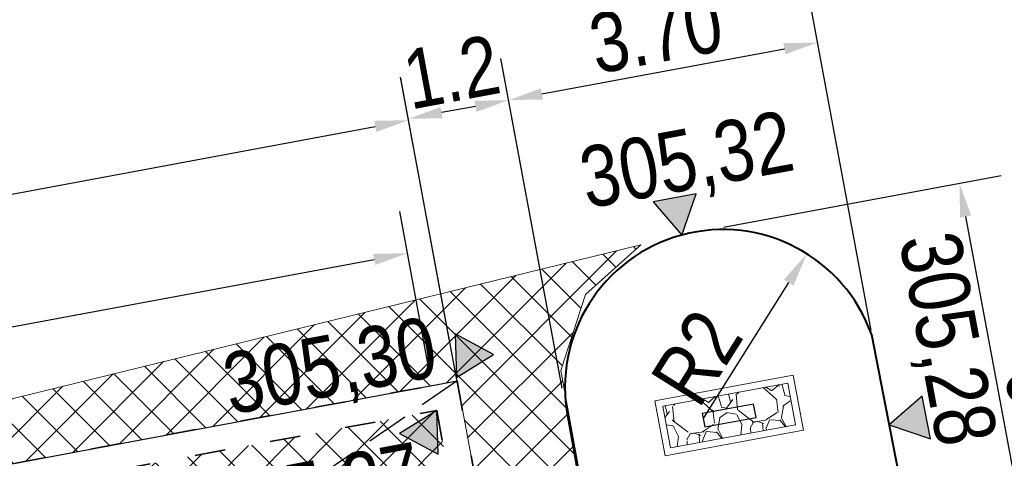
# Model space of a CAD drawing. Extents: x 779 to 3668, y -1329 to 9570.
# Tile 74 of 106: x 2210.73 to 2222.35, y -304.53 to -299.36. Entities that reach past the tile are written whole.
import ezdxf

# ---------------------------------------------------------------- set-up
doc = ezdxf.new("R2010")
doc.units = 0
for name, pattern in [('ACAD_ISO03W100', [30, 12, -18]), ('CIĄGłA', [0]), ('DASH', [0.75, 0.5, -0.25]), ('DASHED', [0.75, 0.5, -0.25])]:
    doc.linetypes.add(name, pattern=pattern)
for name, color, linetype, lineweight in [('_a_obiekty', 250, 'Continuous', 30), ('AGP1_HATCH', 7, 'Continuous', 5), ('AGP1_KRAWEZNIKI', 7, 'Continuous', 40), ('AGP1_KRAWEZNIKI GRUBOŚCI', 7, 'Continuous', 9), ('zz-krawObn', 1, 'ACAD_ISO03W100', 35), ('zz-legenda', 7, 'Continuous', 13), ('zz-wypełenienie-wjazdy', 202, 'Continuous', 5), ('zz-wypełnienie-chodniki', 142, 'Continuous', 5), ('zz-wypełnienie-drogi', 52, 'Continuous', 5)]:
    doc.layers.add(name, color=color, linetype=linetype, lineweight=lineweight)
doc.layers.add('SYTUACJA - znaki_czytnik_kart', color=7, linetype='Continuous')
doc.layers.add('zz-odwodnienie', color=5, linetype='Continuous')
doc.styles.add('ARIAL', font='ARIALN.TTF')
doc.styles.get("Standard").update_dxf_attribs({"font": 'arial.ttf'})
doc.dimstyles.new('z1do1', dxfattribs={"dimtxt": 0.7, "dimasz": 0.4, "dimexe": 0.5, "dimexo": 0.5, "dimgap": 0.1, "dimtad": 1, "dimrnd": 0.05, "dimzin": 0, "dimdsep": 46, "dimtxsty": 'ARIAL', "dimcen": 0.09, "dimazin": 0, "dimtfac": 1, "dimtofl": 0, "dimtmove": 0, "dimatfit": 3, "dimfxl": 1, "dimtolj": 1, "dimtzin": 0, "dimarcsym": 0})
pattern_1 = [(45, (0, 0), (-0.2245064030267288, 0.2245064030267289), []), (135, (0, 0), (-0.2245064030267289, -0.2245064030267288), [])]

# ---------------------------------------------------------------- blocks, each defined once
blk = doc.blocks.new('d_rzędna')
at = {"layer": 'zz-odwodnienie'}
blk.add_hatch(color=0, dxfattribs=at).paths.add_polyline_path([(0, 0), (0.2580616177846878, 0.4469758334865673), (-0.2580616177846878, 0.4469758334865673)])
at = {"layer": 'zz-odwodnienie', "color": 0}
for p, q in [((-0.2580616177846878, 0.4469758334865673), (0, 0)), ((0.2580616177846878, 0.4469758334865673), (-0.2580616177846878, 0.4469758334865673)), ((-0.2580616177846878, 0.4469758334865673), (0, 0)), ((0.2580616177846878, 0.4469758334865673), (-0.2580616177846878, 0.4469758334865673)), ((0, 0), (0.2580616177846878, 0.4469758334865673)), ((0, 0), (0.2580616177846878, 0.4469758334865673))]:
    blk.add_line(p, q, dxfattribs=at)
blk = doc.blocks.new('*D1435')
at = {"layer": 'Defpoints', "color": 0, "transparency": 16777216}
for p in [(2221.237928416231, -285.3230512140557), (2220.427990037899, -290.6721769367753), (2223.088032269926, -291.3849135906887), (2223.088032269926, -291.3849135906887), (2230.603840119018, -329.8482386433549)]:
    blk.add_point(p, dxfattribs=at)
at = {"layer": 'zz-legenda', "color": 0, "lineweight": -2, "transparency": 16777216}
blk.add_arc((2223.088032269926, -291.3849135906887), 2.75387331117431, 115.3019351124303, 272.7268493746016, dxfattribs=at)
at = {"layer": 'zz-legenda', "color": 0, "transparency": 16777216}
for points in [[(2221.887018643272, -288.833043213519), (2221.935098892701, -288.9574058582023), (2222.284146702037, -288.7509837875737)], [(2223.211047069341, -294.0694836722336), (2223.227045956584, -294.2018536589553), (2223.616156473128, -294.0876720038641)]]:
    blk.add_solid(points, dxfattribs=at)
at = {"layer": 'zz-legenda', "color": 0, "transparency": 16777216, "insert": (2220.859914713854, -291.9410402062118), "char_height": 0.7, "attachment_point": 5, "rotation": 284.014392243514, "style": 'ARIAL'}
blk.add_mtext('\\A1;174.08°', dxfattribs=at)
blk = doc.blocks.new('*D1461')
at = {"layer": 'Defpoints', "color": 0, "transparency": 16777216}
for p in [(2215.306366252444, -302.1132119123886), (2215.652078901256, -303.9692677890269), (2194.220675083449, -307.9611235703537)]:
    blk.add_point(p, dxfattribs=at)
at = {"layer": 'zz-legenda', "color": 0, "lineweight": -2, "transparency": 16777216}
for p, q in [((2215.56052257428, -303.4777218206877), (2215.214809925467, -301.6216659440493)), ((2194.268199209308, -306.0318226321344), (2214.913129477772, -302.1864569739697)), ((2194.129118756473, -307.4695776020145), (2193.783406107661, -305.6135217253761))]:
    blk.add_line(p, q, dxfattribs=at)
at = {"layer": 'zz-legenda', "color": 0, "transparency": 16777216}
for points in [[(2214.900921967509, -302.1209175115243), (2214.925336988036, -302.2519964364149), (2215.306366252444, -302.1132119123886)], [(2194.255991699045, -305.966283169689), (2194.280406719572, -306.0973620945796), (2193.874962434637, -306.1050676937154)]]:
    blk.add_solid(points, dxfattribs=at)
at = {"layer": 'zz-legenda', "color": 0, "transparency": 16777216, "insert": (2204.506908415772, -303.6594724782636), "char_height": 0.7, "attachment_point": 5, "rotation": 10.551115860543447, "style": 'ARIAL'}
blk.add_mtext('\\A1;21.80', dxfattribs=at)
blk = doc.blocks.new('*D1462')
at = {"layer": 'Defpoints', "color": 0, "transparency": 16777216}
for p in [(2215.319245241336, -300.544057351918), (2215.892072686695, -303.619406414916), (2193.870734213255, -307.7211934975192)]:
    blk.add_point(p, dxfattribs=at)
at = {"layer": 'zz-legenda', "color": 0, "lineweight": -2, "transparency": 16777216}
for p, q in [((2215.800515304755, -303.1278606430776), (2215.227687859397, -300.0525115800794)), ((2193.691143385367, -304.5725985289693), (2214.926008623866, -300.6173032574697)), ((2193.779176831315, -307.2296477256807), (2193.206349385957, -304.1542986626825))]:
    blk.add_line(p, q, dxfattribs=at)
at = {"layer": 'zz-legenda', "color": 0, "transparency": 16777216}
for points in [[(2214.91380097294, -300.5517638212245), (2214.938216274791, -300.6828426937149), (2215.319245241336, -300.544057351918)], [(2193.678935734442, -304.5070590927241), (2193.703351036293, -304.6381379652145), (2193.297906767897, -304.6458444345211)]]:
    blk.add_solid(points, dxfattribs=at)
at = {"layer": 'zz-legenda', "color": 0, "transparency": 16777216, "insert": (2204.224819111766, -302.1452837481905), "char_height": 0.7, "attachment_point": 5, "rotation": 10.551238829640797, "style": 'ARIAL'}
blk.add_mtext('\\A1;22.40', dxfattribs=at)
blk = doc.blocks.new('*D1463')
at = {"layer": 'Defpoints', "color": 0, "transparency": 16777216}
for p in [(2215.316289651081, -300.5281527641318), (2217.198794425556, -304.046439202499), (2216.012760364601, -304.267352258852)]:
    blk.add_point(p, dxfattribs=at)
at = {"layer": 'zz-legenda', "color": 0, "lineweight": -2, "transparency": 16777216}
for p, q in [((2217.107238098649, -303.5548932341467), (2216.410767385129, -299.8156937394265)), ((2215.921204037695, -303.7758062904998), (2215.224733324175, -300.0366067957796)), ((2216.109086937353, -300.3804847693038), (2215.709526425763, -300.4549077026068))]:
    blk.add_line(p, q, dxfattribs=at)
at = {"layer": 'zz-legenda', "color": 0, "transparency": 16777216}
for points in [[(2216.096879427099, -300.3149453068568), (2216.121294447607, -300.4460242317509), (2216.502323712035, -300.3072397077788)], [(2215.697318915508, -300.3893682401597), (2215.721733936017, -300.5204471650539), (2215.316289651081, -300.5281527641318)]]:
    blk.add_solid(points, dxfattribs=at)
at = {"layer": 'zz-legenda', "color": 0, "transparency": 16777216, "insert": (2215.826643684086, -299.9738966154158), "char_height": 0.7, "attachment_point": 5, "rotation": 10.551115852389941, "style": 'ARIAL'}
blk.add_mtext('\\A1;1.2', dxfattribs=at)
blk = doc.blocks.new('*D1464')
at = {"layer": 'Defpoints', "color": 0, "transparency": 16777216}
for p in [(2225.562946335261, -304.0508945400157), (2221.146471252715, -304.9138822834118), (2225.931630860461, -305.9376954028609)]:
    blk.add_point(p, dxfattribs=at)
at = {"layer": 'zz-legenda', "color": 0, "lineweight": -2, "transparency": 16777216}
for p, q in [((2225.658833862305, -304.5416139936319), (2226.027518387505, -306.4284148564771)), ((2221.242358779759, -305.404601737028), (2221.611043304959, -307.2914025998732)), ((2221.907731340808, -306.7239731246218), (2225.539055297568, -306.0144054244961))]:
    blk.add_line(p, q, dxfattribs=at)
at = {"layer": 'zz-legenda', "color": 0, "transparency": 16777216}
for points in [[(2225.526270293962, -305.9489761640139), (2225.551840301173, -306.0798346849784), (2225.931630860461, -305.9376954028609)], [(2221.894946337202, -306.6585438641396), (2221.920516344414, -306.789402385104), (2221.515155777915, -306.800683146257)]]:
    blk.add_solid(points, dxfattribs=at)
at = {"layer": 'zz-legenda', "color": 0, "transparency": 16777216, "insert": (2224.445401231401, -305.7620560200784), "char_height": 0.7, "attachment_point": 5, "rotation": 11.056392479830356, "style": 'ARIAL'}
blk.add_mtext('\\A1;4.50', dxfattribs=at)
blk = doc.blocks.new('*D1490')
at = {"layer": 'Defpoints', "color": 0, "transparency": 16777216}
for p in [(2220.021468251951, -302.1199806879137), (2219.030065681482, -303.6985035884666)]:
    blk.add_point(p, dxfattribs=at)
at = {"layer": 'zz-legenda', "color": 0, "lineweight": -2, "transparency": 16777216}
blk.add_line((2218.805447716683, -304.0561429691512), (2219.808724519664, -302.4587137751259), dxfattribs=at)
at = {"layer": 'zz-legenda', "color": 0, "transparency": 16777216}
blk.add_solid([(2219.752269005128, -302.4232564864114), (2219.865180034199, -302.4941710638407), (2220.021468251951, -302.1199806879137)], dxfattribs=at)
at = {"layer": 'zz-legenda', "color": 0, "transparency": 16777216, "insert": (2218.721160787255, -303.34156391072), "char_height": 0.7, "attachment_point": 5, "rotation": 57.868831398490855, "style": 'ARIAL'}
blk.add_mtext('\\A1;R2', dxfattribs=at)
blk = doc.blocks.new('*D1491')
at = {"layer": 'Defpoints', "color": 0, "transparency": 16777216}
for p in [(2220.149147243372, -299.6279751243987), (2220.8736667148, -303.5177622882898), (2217.226102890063, -304.1971647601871)]:
    blk.add_point(p, dxfattribs=at)
at = {"layer": 'zz-legenda', "color": 0, "lineweight": -2, "transparency": 16777216}
for p, q in [((2220.782110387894, -303.0262163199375), (2220.057590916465, -299.1364291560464)), ((2216.894820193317, -300.2341325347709), (2219.75591046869, -299.7012201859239)), ((2217.134546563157, -303.7056187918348), (2216.410027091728, -299.8158316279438))]:
    blk.add_line(p, q, dxfattribs=at)
at = {"layer": 'zz-legenda', "color": 0, "transparency": 16777216}
for points in [[(2219.743702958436, -299.6356807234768), (2219.768117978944, -299.7667596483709), (2220.149147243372, -299.6279751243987)], [(2216.882612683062, -300.1685930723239), (2216.907027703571, -300.2996719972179), (2216.501583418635, -300.3073775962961)]]:
    blk.add_solid(points, dxfattribs=at)
at = {"layer": 'zz-legenda', "color": 0, "transparency": 16777216, "insert": (2218.241609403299, -299.5180090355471), "char_height": 0.7, "attachment_point": 5, "rotation": 10.551115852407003, "style": 'ARIAL'}
blk.add_mtext('\\A1;3.70', dxfattribs=at)
blk = doc.blocks.new('*D1498')
at = {"layer": 'Defpoints', "color": 0, "transparency": 16777216}
for p in [(2218.544282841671, -301.8988845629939), (2222.942824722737, -307.2982815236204), (2221.659110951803, -307.5373963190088)]:
    blk.add_point(p, dxfattribs=at)
at = {"layer": 'zz-legenda', "color": 0, "lineweight": -2, "transparency": 16777216}
for p, q in [((2219.035828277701, -301.8073253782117), (2222.314866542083, -301.1965454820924)), ((2221.896568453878, -301.6813410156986), (2222.869577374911, -306.9050451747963)), ((2222.150656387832, -307.4458371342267), (2223.434370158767, -307.2067223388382))]:
    blk.add_line(p, q, dxfattribs=at)
at = {"layer": 'zz-legenda', "color": 0, "transparency": 16777216}
for points in [[(2221.962107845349, -301.6691331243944), (2221.831029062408, -301.6935489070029), (2221.823321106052, -301.2881046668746)], [(2222.935116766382, -306.892837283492), (2222.804037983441, -306.9172530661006), (2222.942824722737, -307.2982815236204)]]:
    blk.add_solid(points, dxfattribs=at)
at = {"layer": 'zz-legenda', "color": 0, "transparency": 16777216, "insert": (2222.832739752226, -304.2094345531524), "char_height": 0.7, "attachment_point": 5, "rotation": 280.55144897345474, "style": 'ARIAL'}
blk.add_mtext('\\A1;6.10', dxfattribs=at)

msp = doc.modelspace()

# ---------------------------------------------------------------- hatches: boundary and pattern name
at = {"layer": 'AGP1_HATCH', "true_color": 0x939598}
h = msp.add_hatch(dxfattribs=at)
h.set_pattern_fill('GRAVEL', color=252, scale=0.03, angle=100.5511158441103)
h.set_pattern_definition([(328.5639033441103, (6692757.272376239, -5365046.252096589), (7.858299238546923, -4.737141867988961), [0.102516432, -10.1491450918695]), (285.5208568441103, (6692757.359845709, -5365046.305563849), (-2.423498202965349, 8.8498608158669), [0.1759214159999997, -17.41621466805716]), (233.0615629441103, (6692757.406920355, -5365046.475069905), (6.844958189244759, 9.026010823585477), [0.1240444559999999, -12.28041683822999]), (7.824804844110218, (6692757.648616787, -5365046.732342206), (-15.12185295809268, -2.041520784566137), [0.1602013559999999, -15.8599312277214]), (33.38477002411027, (6692757.807326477, -5365046.71053168), (-8.291733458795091, -5.419962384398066), [0.1570901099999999, -15.55194232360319]), (97.82480484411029, (6692757.93849598, -5365046.624091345), (2.041520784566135, -15.12185295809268), [0.1602013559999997, -15.85993122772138]), (138.2453563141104, (6692757.916685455, -5365046.465381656), (9.305074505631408, -8.343190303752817), [0.2118580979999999, -20.97393459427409]), (172.8064442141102, (6692757.75863872, -5365046.324296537), (-17.45727612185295, 2.174111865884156), [0.2000158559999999, -19.80157698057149]), (221.9806814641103, (6692757.560197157, -5365046.299250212), (-8.622253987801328, -7.806842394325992), [0.1607438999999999, -15.91366370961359]), (275.7874741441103, (6692757.440704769, -5365046.406768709), (-0.7857342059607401, 8.379808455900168), [0.1835139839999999, -8.992181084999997]), (322.9485536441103, (6692757.459210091, -5365046.5893472), (9.914658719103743, -7.454542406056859), [0.237323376, -23.4950317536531]), (239.3651906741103, (6692757.517971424, -5365045.989321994), (-3.517973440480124, -6.081003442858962), [0.08100136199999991, -8.019169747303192]), (272.0203502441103, (6692757.476695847, -5365046.059018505), (-0.3156818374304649, 10.01757240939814), [0.1541045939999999, -15.25639169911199]), (325.5511158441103, (6692757.482128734, -5365046.213027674), (0.7491160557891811, 0.1395318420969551), [0.107762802, -0.9698679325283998]), (303.7497063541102, (6692757.402002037, -5365046.282209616), (-2.195891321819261, 3.466516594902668), [0.05803239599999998, -5.745186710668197]), (32.35252533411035, (6692757.434242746, -5365046.330461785), (-2.107816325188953, -1.167711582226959), [0.08206968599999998, -4.021425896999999]), (131.5148723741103, (6692757.503573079, -5365046.28654396), (-1.916827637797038, 1.968284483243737), [0.1332958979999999, -4.309889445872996]), (262.1161670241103, (6692757.415222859, -5365046.186734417), (0.4700523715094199, 1.63776395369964), [0.09638614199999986, -2.313269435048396]), (116.9406561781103, (6692757.515171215, -5365046.764949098), (-3.642666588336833, 7.07256503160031), [0.1350263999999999, -13.36764800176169]), (170.8972917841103, (6692757.453994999, -5365046.644575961), (8.79840398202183, -1.461613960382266), [0.1132796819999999, -11.21466470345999]), (33.74970635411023, (6692757.265399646, -5365046.214640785), (-3.466516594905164, -2.195891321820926), [0.1160640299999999, -5.687155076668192]), (84.16157551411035, (6692757.361903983, -5365046.150159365), (-0.8520297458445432, -7.909756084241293), [0.1350263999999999, -13.36764800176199]), (79.99507062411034, (6692757.979623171, -5365046.678439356), (-0.8005729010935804, -4.024643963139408), [0.1302105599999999, -6.380320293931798]), (35.32625644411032, (6692758.002245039, -5365046.550208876), (-7.542617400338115, -5.28043054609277), [0.109101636, -10.801078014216]), (167.3525253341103, (6692758.013120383, -5365046.067617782), (-4.024643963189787, 0.8005729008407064), [0.11606403, -5.687155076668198]), (117.9051404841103, (6692757.899872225, -5365046.042205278), (4.810378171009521, -9.180381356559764), [0.1277348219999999, -12.64571279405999]), (169.9950706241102, (6692758.081490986, -5365046.434684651), (4.024643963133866, -0.8005729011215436), [0.06510527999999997, -6.4454255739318]), (201.8610483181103, (6692758.021492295, -5365046.112564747), (-2.856932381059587, -1.307243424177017), [0.03885437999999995, -3.846598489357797]), (266.5148723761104, (6692757.985431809, -5365046.127032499), (0.3305205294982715, 2.386880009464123), [0.1570901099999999, -2.984716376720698]), (286.5601218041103, (6692757.975882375, -5365046.283832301), (-2.144434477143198, 7.351628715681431), [0.1455800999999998, -14.41240945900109]), (44.24118337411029, (6692757.570993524, -5365046.273986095), (-1.358700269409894, -1.02817974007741), [0.1098971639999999, -2.637532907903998]), (93.70834243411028, (6692757.649724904, -5365046.197312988), (-0.8738092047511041, 13.01403663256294), [0.1918670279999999, -18.99480271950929]), (161.4965117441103, (6692757.637315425, -5365046.005848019), (5.801939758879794, -2.019741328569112), [0.0784524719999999, -7.766817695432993]), (190.5511158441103, (6692757.562918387, -5365045.980950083), (-0.6095842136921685, -0.8886478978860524), [0.04571999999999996, -0.7162799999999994]), (220.8075530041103, (6692757.956199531, -5365046.303000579), (4.685685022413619, 3.973187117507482), [0.105860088, -10.48018223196]), (148.5639033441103, (6692757.876072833, -5365046.372182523), (-7.858299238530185, 4.73714186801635), [0.2050328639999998, -10.04662865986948]), (100.5511158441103, (6692757.701133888, -5365046.265248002), (-0.8886478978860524, 0.6095842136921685), [0.1981199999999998, -0.563879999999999]), (65.85596234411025, (6692757.66485561, -5365046.070477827), (3.848493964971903, 8.467883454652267), [0.1204828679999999, -11.92779501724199]), (354.6057199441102, (6692757.714136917, -5365045.960534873), (3.135996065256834, -0.1909886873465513), [0.1109487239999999, -5.436495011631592]), (308.1970912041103, (6692757.824594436, -5365045.970965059), (10.14226555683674, -12.83788663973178), [0.1806435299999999, -17.88373932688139]), (275.9771945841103, (6692757.936298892, -5365046.112930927), (1.064797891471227, -9.878040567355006), [0.1911088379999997, -18.91975393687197])])
h.paths.add_polyline_path([(2219.887792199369, -304.1362945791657), (2219.796197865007, -303.6447532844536), (2218.321570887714, -303.9194202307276), (2218.413142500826, -304.4109609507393)])
at = {"layer": 'zz-wypełenienie-wjazdy'}
h = msp.add_hatch(dxfattribs=at)
h.set_pattern_fill('ANSI37', color=256, scale=0.1, style=0)
h.set_pattern_definition([(45, (462.3018901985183, -492.4961198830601), (-0.2245064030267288, 0.2245064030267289), []), (135, (462.3018901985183, -492.4961198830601), (-0.2245064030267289, -0.2245064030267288), [])])
h.paths.add_polyline_path([(2215.652078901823, -303.969267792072), (2194.220674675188, -307.9611236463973), (2195.941934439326, -317.2021922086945), (2217.373338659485, -313.2103363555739)])
at = {"layer": 'zz-wypełnienie-chodniki'}
h = msp.add_hatch(dxfattribs=at)
h.set_pattern_fill('ANSI37', color=256, scale=0.1, style=0)
h.set_pattern_definition(pattern_1)
edge = h.paths.add_edge_path()
edge.add_arc((2213.798152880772, -338.8711046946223), 2.632842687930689, 240.83171109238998, 270.2906532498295, ccw=False)
edge.add_arc((2214.307711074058, -338.3123928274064), 3.37347240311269, 200.4116660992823, 237.8982900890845, ccw=False)
edge.add_arc((2368.544108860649, -287.685559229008), 165.7037624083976, 197.7806309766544, 198.2175828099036, ccw=False)
edge.add_arc((2214.562165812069, -337.0583290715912), 4.000000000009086, 112.30075385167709, 197.8898825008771, ccw=False)
edge.add_line((2213.044292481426, -333.357510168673), (2216.905159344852, -332.0495769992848))
edge.add_arc((2211.040775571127, -315.8113433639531), 17.26473946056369, 289.8570159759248, 321.7647974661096)
edge.add_arc((2212.625452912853, -317.0850901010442), 15.23171446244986, 321.8391110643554, 367.1869803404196)
edge.add_line((2227.737494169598, -315.1794840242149), (2223.087990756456, -291.3849213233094))
edge.add_line((2223.087990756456, -291.3849213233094), (2221.237886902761, -285.3230589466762))
edge.add_line((2221.237886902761, -285.3230589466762), (2217.650174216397, -275.2927567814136))
edge.add_line((2217.650174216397, -275.2927567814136), (2210.523554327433, -257.2172198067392))
edge.add_line((2210.523554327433, -257.2172198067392), (2206.575240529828, -247.2029503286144))
edge.add_line((2206.575240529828, -247.2029503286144), (2206.241761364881, -246.3571335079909))
edge.add_arc((2201.589566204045, -248.1923033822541), 5.001076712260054, 21.52794352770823, 100.541275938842)
edge.add_line((2200.674650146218, -243.275627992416), (2200.541612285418, -243.3004086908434))
edge.add_line((2200.541612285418, -243.3004086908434), (2178.546908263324, -247.3973185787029))
edge.add_line((2178.546908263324, -247.3973185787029), (2187.812637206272, -297.1416013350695))
edge.add_line((2187.812637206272, -297.1416013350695), (2191.515679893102, -296.4518429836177))
edge.add_arc((2191.647852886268, -297.6476642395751), 1.203103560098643, -19.96193769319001, 96.30724697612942, ccw=False)
edge.add_arc((2192.308942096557, -297.8870733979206), 0.4999999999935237, 317.2270974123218, 339.9615464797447, ccw=False)
edge.add_arc((2197.626382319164, -302.8064078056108), 6.743964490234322, 137.2270973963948, 184.4631622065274)
edge.add_line((2190.902868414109, -303.3312104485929), (2191.261298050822, -305.6470830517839))
edge.add_line((2191.261298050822, -305.6470830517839), (2192.318950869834, -311.3577512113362))
edge.add_line((2192.318950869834, -311.3577512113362), (2193.162126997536, -315.9018189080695))
edge.add_line((2193.162126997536, -315.9018189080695), (2195.317900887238, -325.8369132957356))
edge.add_arc((2210.400793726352, -321.9094821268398), 15.58583882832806, 194.5951329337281, 204.2785181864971)
edge.add_arc((2203.597853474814, -324.8461195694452), 8.177987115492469, 205.1211640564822, 225.4637220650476)
edge.add_line((2197.862134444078, -330.675442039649), (2200.293390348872, -333.0918171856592))
edge.add_arc((2194.587794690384, -338.2653090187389), 7.70187247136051, 27.114490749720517, 42.19985456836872, ccw=False)
edge.add_line((2201.44321261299, -334.7550263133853), (2202.534785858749, -337.3047515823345))
edge.add_arc((2196.294933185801, -339.1341975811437), 6.502509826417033, -2.9609049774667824, 16.340470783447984, ccw=False)
edge.add_arc((2184.658865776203, -337.3537236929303), 18.25300297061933, 344.7003824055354, 353.34182273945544, ccw=False)
edge.add_line((2202.264967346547, -342.1700817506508), (2201.97496734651, -343.2200817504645))
edge.add_arc((2192.412753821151, -339.7061430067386), 10.18742818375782, 310.1754082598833, 339.82254230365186, ccw=False)
edge.add_line((2198.984967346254, -347.4900817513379), (2198.506741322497, -347.6819364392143))
edge.add_arc((2192.412753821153, -339.7061430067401), 10.03742818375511, 307.3820107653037, 339.7887873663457)
edge.add_arc((2172.677213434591, -334.532127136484), 30.40870538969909, 343.4897296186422, 347.8328201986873)
edge.add_arc((2184.653610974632, -337.3529042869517), 18.10831725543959, 348.5707290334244, 353.3645147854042)
edge.add_arc((2196.211605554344, -339.143093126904), 6.436124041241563, 357.3081371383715, 376.048817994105)
edge.add_line((2202.396891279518, -337.3637861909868), (2201.307357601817, -334.8188249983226))
edge.add_arc((2198.580633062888, -335.5044598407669), 2.811604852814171, 14.11440779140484, 55.20945348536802)
edge.add_line((2200.18487314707, -333.1954480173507), (2197.756660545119, -330.7820975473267))
edge.add_arc((2203.597853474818, -324.846119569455), 8.327987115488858, 205.1135589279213, 225.461118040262, ccw=False)
edge.add_arc((2210.400793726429, -321.9094821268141), 15.73583882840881, 194.5838918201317, 204.2825258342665, ccw=False)
edge.add_line((2195.171963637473, -325.8717236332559), (2193.015057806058, -315.9314125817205))
edge.add_line((2193.015057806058, -315.9314125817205), (2192.139354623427, -311.2391560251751))
edge.add_line((2192.139354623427, -311.2391560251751), (2189.468661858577, -311.7364003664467))
edge.add_line((2189.468661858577, -311.7364003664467), (2188.434282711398, -306.334377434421))
edge.add_line((2188.434282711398, -306.334377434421), (2191.142475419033, -305.8299800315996))
edge.add_line((2191.142475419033, -305.8299800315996), (2190.753769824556, -303.3485737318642))
edge.add_arc((2197.62638231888, -302.8064078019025), 6.893964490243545, 137.4766232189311, 184.5106019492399, ccw=False)
edge.add_arc((2192.177018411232, -297.8088940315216), 0.5000000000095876, 317.4766233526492, 342.9050172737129)
edge.add_arc((2191.651318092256, -297.6472178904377), 1.049999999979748, 342.9050174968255, 381.5320247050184)
edge.add_line((2192.628041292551, -297.2618456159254), (2185.88205571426, -298.5184068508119))
edge.add_line((2185.88205571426, -298.5184068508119), (2183.72506395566, -286.9376839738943))
edge.add_line((2183.72506395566, -286.9376839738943), (2184.855544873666, -286.7271130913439))
edge.add_line((2184.855544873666, -286.7271130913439), (2177.536339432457, -247.4331472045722))
edge.add_line((2177.536339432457, -247.4331472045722), (2178.519430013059, -247.2500290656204))
edge.add_line((2178.519430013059, -247.2500290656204), (2200.529099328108, -243.1501589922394))
edge.add_line((2200.529099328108, -243.1501589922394), (2200.64897745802, -243.1275829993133))
edge.add_arc((2201.589816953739, -248.191455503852), 5.150532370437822, 21.519896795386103, 100.52522516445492, ccw=False)
edge.add_line((2206.381306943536, -246.3021150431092), (2206.710303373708, -247.1365621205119))
edge.add_line((2206.710303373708, -247.1365621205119), (2210.670374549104, -257.180652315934))
edge.add_line((2210.670374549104, -257.180652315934), (2214.425768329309, -266.705627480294))
edge.add_line((2214.425768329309, -266.705627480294), (2215.039774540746, -266.463544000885))
edge.add_line((2215.039774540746, -266.463544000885), (2215.648720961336, -268.0077775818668))
edge.add_line((2215.648720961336, -268.0077775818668), (2215.034630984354, -268.2498940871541))
edge.add_line((2215.034630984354, -268.2498940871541), (2217.789719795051, -275.2377383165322))
edge.add_line((2217.789719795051, -275.2377383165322), (2221.381354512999, -285.2792765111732))
edge.add_line((2221.381354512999, -285.2792765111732), (2223.235207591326, -291.3561603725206))
edge.add_line((2223.235207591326, -291.3561603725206), (2227.886315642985, -315.1607178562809))
edge.add_arc((2212.625452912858, -317.0850901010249), 15.38171446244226, -38.161251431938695, 7.186980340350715, ccw=False)
edge.add_arc((2211.040775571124, -315.8113433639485), 17.41473946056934, 289.8520854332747, 321.76511738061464, ccw=False)
edge.add_line((2216.954700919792, -332.1911674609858), (2213.092420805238, -333.4995793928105))
edge.add_arc((2214.528808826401, -337.0426452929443), 3.823156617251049, 112.0680378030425, 198.2671306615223)
edge.add_line((2210.898318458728, -338.2410050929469), (2211.28663729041, -339.4366203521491))
edge.add_arc((2213.748107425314, -338.6216407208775), 2.592880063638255, 198.3194318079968, 219.5311920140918)
edge.add_arc((2213.798153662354, -338.8711088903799), 2.48284268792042, 214.3488660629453, 282.14863913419)
edge.add_line((2214.320664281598, -341.2983481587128), (2213.811508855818, -341.50391350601))
at = {"layer": 'zz-wypełnienie-drogi'}
h = msp.add_hatch(dxfattribs=at)
h.set_pattern_fill('ANSI37', color=256, scale=0.1, style=0)
h.set_pattern_definition([(45, (462.9080796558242, -495.6482805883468), (-0.2245064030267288, 0.2245064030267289), []), (135, (462.9080796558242, -495.6482805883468), (-0.2245064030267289, -0.2245064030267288), [])])
edge = h.paths.add_edge_path()
edge.add_line((2217.650215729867, -275.2928728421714), (2212.637307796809, -262.5784190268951))
edge.add_line((2212.637307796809, -262.5784190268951), (2207.924488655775, -264.2568905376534))
edge.add_arc((2206.808124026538, -264.6970382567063), 1.200000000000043, 280.5381373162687, 381.5177695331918, ccw=False)
edge.add_line((2207.027591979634, -265.8767983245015), (2202.552803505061, -266.7092325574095))
edge.add_arc((2202.333335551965, -265.5294724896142), 1.20000000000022, 190.5381373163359, 280.53813731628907, ccw=False)
edge.add_line((2201.15357548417, -265.7489404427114), (2201.098708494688, -265.4540004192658))
edge.add_line((2201.098708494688, -265.4540004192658), (2198.149303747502, -266.0026697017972))
edge.add_line((2198.149303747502, -266.0026697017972), (2198.204175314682, -266.2976103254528))
edge.add_arc((2197.024415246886, -266.5170782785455), 1.200000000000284, 280.5381373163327, 370.5381373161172, ccw=False)
edge.add_line((2197.243883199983, -267.6968383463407), (2196.787773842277, -267.7816872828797))
edge.add_arc((2196.568305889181, -266.6019272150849), 1.199999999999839, 190.5514390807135, 280.53813731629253, ccw=False)
edge.add_line((2195.388596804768, -266.8216690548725), (2187.647015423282, -268.947721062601))
edge.add_line((2187.647015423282, -268.947721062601), (2193.039591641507, -297.8681058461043))
edge.add_line((2193.039591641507, -297.8681058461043), (2191.30608954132, -300.0531105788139))
edge.add_line((2191.30608954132, -300.0531105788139), (2190.914824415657, -302.1460688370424))
edge.add_line((2190.914824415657, -302.1460688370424), (2201.99391793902, -298.4671136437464))
edge.add_line((2201.99391793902, -298.4671136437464), (2198.628777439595, -281.0408664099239))
edge.add_line((2198.628777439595, -281.0408664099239), (2198.084489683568, -278.1187986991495))
edge.add_line((2198.084489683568, -278.1187986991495), (2198.41080027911, -276.736314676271))
edge.add_line((2198.41080027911, -276.736314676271), (2199.234948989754, -275.8016822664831))
edge.add_line((2199.234948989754, -275.8016822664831), (2199.896706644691, -275.6793945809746))
edge.add_line((2199.896706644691, -275.6793945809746), (2210.41453182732, -273.7737764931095))
edge.add_line((2210.41453182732, -273.7737764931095), (2211.243328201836, -274.0263043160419))
edge.add_line((2211.243328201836, -274.0263043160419), (2211.797728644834, -274.4161147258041))
edge.add_line((2211.797728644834, -274.4161147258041), (2212.331679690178, -275.2499864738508))
edge.add_line((2212.331679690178, -275.2499864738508), (2215.880837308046, -294.1821636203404))
edge.add_line((2215.880837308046, -294.1821636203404), (2215.957200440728, -294.5921273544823))
edge.add_line((2215.957200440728, -294.5921273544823), (2224.339408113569, -297.7892458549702))
edge.add_line((2224.339408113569, -297.7892458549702), (2223.08798617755, -291.384920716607))
edge.add_line((2223.08798617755, -291.384920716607), (2221.237928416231, -285.3231949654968))
edge.add_line((2221.237928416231, -285.3231949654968), (2217.650215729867, -275.2928728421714))
at = {"layer": 'zz-wypełnienie-drogi', "linetype": 'CIĄGłA'}
h = msp.add_hatch(dxfattribs=at)
h.set_pattern_fill('ANSI37', color=256, scale=0.1, style=0)
h.set_pattern_definition(pattern_1)
h.paths.add_polyline_path([(2220.880776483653, -318.9692746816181), (2220.171466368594, -319.9206903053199), (2219.948775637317, -320.1825459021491), (2219.680616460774, -320.2034693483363), (2219.460808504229, -320.0413820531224), (2219.372091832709, -318.8707350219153), (2219.258442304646, -316.7526449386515), (2218.922294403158, -313.3718993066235), (2217.1184568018, -303.4954269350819), (2217.409251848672, -302.5996970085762), (2218.062319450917, -302.01367080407), (2197.46927418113, -307.0508734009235), (2215.892072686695, -303.6194064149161), (2217.724470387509, -313.4571503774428), (2211.47524273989, -314.6211439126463), (2212.648686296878, -333.5456952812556), (2216.843713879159, -332.0703926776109)])

# ---------------------------------------------------------------- linework, layer by layer
at = {"color": 18, "ltscale": 2, "true_color": 0x000000}
msp.add_line((2193.870813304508, -307.7211298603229), (2215.892072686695, -303.6194064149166), dxfattribs=at)
at = {"color": 18, "linetype": 'DASHED', "true_color": 0x000000}
msp.add_line((2215.891993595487, -303.6194700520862), (2195.701860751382, -317.5521128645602), dxfattribs=at)
at = {"layer": '_a_obiekty', "color": 251, "linetype": 'DASH', "lineweight": 5, "ltscale": 3, "true_color": 0x636466, "elevation": 2.493476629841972e-09}
msp.add_lwpolyline([(2167.885394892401, -314.0297880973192), (2168.395531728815, -316.7746862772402, 0.414213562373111), (2203.372089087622, -340.7880249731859), (2203.961988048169, -340.6783927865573, 0.4142135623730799), (2227.975326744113, -305.7018354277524), (2227.465189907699, -302.9569372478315, 0.414213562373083), (2192.488632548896, -278.9435985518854), (2191.898733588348, -279.0532307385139, 0.4142135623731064)], format="xyb", close=True, dxfattribs=at)
at = {"layer": 'AGP1_KRAWEZNIKI'}
for p, q in [((2221.659110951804, -307.5373963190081), (2220.787671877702, -303.0776702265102)), ((2217.198794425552, -304.0464392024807), (2217.527416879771, -305.8602285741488))]:
    msp.add_line(p, q, dxfattribs=at)
msp.add_arc((2219.030065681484, -303.698503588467), 1.864031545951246, 19.4545785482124, 190.7577881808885, dxfattribs=at)
at = {"layer": 'AGP1_KRAWEZNIKI GRUBOŚCI'}
for points in [[(2219.981088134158, -304.2002906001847), (2219.860196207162, -303.5514569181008), (2218.228263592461, -303.8554239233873), (2218.349155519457, -304.5042576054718)], [(2219.887791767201, -304.1362922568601), (2219.796197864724, -303.6447532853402), (2218.321559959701, -303.9194222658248), (2218.413153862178, -304.4109612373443)]]:
    msp.add_lwpolyline(points, close=True, dxfattribs=at)
at = {"layer": 'SYTUACJA - znaki_czytnik_kart'}
msp.add_lwpolyline([(2219.42162564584, -304.0501974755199), (2219.392327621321, -303.892902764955), (2218.787726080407, -304.0055170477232), (2218.817024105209, -304.1628117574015)], close=True, dxfattribs=at)
at = {"layer": 'zz-krawObn', "ltscale": 0.03}
for points in [[(2193.870813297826, -307.7211298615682), (2215.892072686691, -303.6194064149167), (2217.72320003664, -313.4503301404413), (2195.701940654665, -317.5520535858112)], [(2194.220674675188, -307.9611236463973), (2215.652078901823, -303.969267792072), (2217.373338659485, -313.2103363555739), (2195.941934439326, -317.2021922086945)]]:
    msp.add_lwpolyline(points, close=True, dxfattribs=at)
at = {"layer": 'zz-wypełnienie-drogi'}
msp.add_lwpolyline([(2212.648686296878, -333.5456952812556), (2211.47524273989, -314.6211439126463), (2217.724470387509, -313.4571503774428), (2215.892072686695, -303.6194064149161), (2197.46927418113, -307.0508734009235), (2218.062319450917, -302.01367080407), (2217.409251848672, -302.5996970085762), (2217.1184568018, -303.4954269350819), (2218.922294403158, -313.3718993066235), (2219.258442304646, -316.7526449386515), (2219.372091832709, -318.8707350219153), (2219.460808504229, -320.0413820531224), (2219.680616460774, -320.2034693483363), (2219.948775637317, -320.1825459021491), (2220.171466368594, -319.9206903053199), (2220.880776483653, -318.9692746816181), (2216.843713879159, -332.0703926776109)], close=True, dxfattribs=at)

# ---------------------------------------------------------------- block references
at = {"layer": 'zz-odwodnienie'}
for p, rotation in [((2218.544282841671, -301.8988845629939), 10.55144897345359), ((2215.884407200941, -303.5782520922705), 331.7896023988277), ((2215.652078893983, -303.9692677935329), 151.7794184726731), ((2220.994646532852, -304.1368954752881), 281.0563924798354)]:
    msp.add_blockref('d_rzędna', p, dxfattribs=dict(at, rotation=rotation))

# ---------------------------------------------------------------- texts
at = {"layer": 'zz-odwodnienie', "char_height": 0.7199999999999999, "width": 4.627268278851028, "attachment_point": 1}
for s, insert, rotation in [('{\\fArial Narrow|b0|i0|c238|p34;305,32}', (2217.293606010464, -300.8808589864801), 10.551448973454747), ('{\\fArial Narrow|b0|i0|c238|p34;305,28}', (2221.817772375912, -301.8159165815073), 280.55144897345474), ('{\\fArial Narrow|b0|i0|c238|p34;305,30}', (2213.083729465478, -303.3118036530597), 10.551449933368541), ('{\\fArial Narrow|b0|i0|c238|p34;305,27}', (2212.906969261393, -304.7955356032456), 10.551449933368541)]:
    msp.add_mtext(s, dxfattribs=dict(at, insert=insert, rotation=rotation))

# ---------------------------------------------------------------- dimensions: what is measured, and where the dimension line sits
at = {"layer": 'zz-legenda'}
dim = msp.add_angular_dim_2l(base=(2220.427990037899, -290.6721769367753), line1=((2223.088032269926, -291.3849135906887), (2221.237928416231, -285.3230512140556)), line2=((2230.603840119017, -329.8482386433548), (2223.088032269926, -291.3849135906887)), dimstyle='z1do1', dxfattribs=at)
dim.commit()
dim.dimension.update_dxf_attribs({"geometry": '*D1435', "text_midpoint": (2220.859914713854, -291.9410402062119)})
for base, p1, p2, angle, picture, middle in [((2220.149147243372, -299.6279751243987), (2217.226102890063, -304.1971647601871), (2220.873666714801, -303.5177622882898), 10.551115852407, '*D1491', (2218.241609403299, -299.5180090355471)), ((2222.942824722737, -307.2982815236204), (2218.544282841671, -301.8988845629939), (2221.659110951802, -307.5373963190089), 280.5514489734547, '*D1498', (2222.832739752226, -304.2094345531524))]:
    dim = msp.add_linear_dim(base=base, p1=p1, p2=p2, angle=angle, dimstyle='z1do1', dxfattribs=at)
    dim.commit()
    dim.dimension.update_dxf_attribs({"geometry": picture, "text_midpoint": middle})
dim = msp.add_linear_dim(base=(2215.316289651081, -300.5281527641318), p1=(2217.198794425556, -304.0464392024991), p2=(2216.012760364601, -304.2673522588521), angle=190.551115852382, dimstyle='z1do1', override={"dimdec": 1}, dxfattribs=at)
dim.commit()
dim.dimension.update_dxf_attribs({"geometry": '*D1463', "text_midpoint": (2215.909306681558, -300.4176962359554), "dimtype": 161})
for p1, p2, distance, picture, middle in [((2193.870734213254, -307.7211934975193), (2215.892072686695, -303.6194064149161), 3.1282428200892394, '*D1462', (2204.224819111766, -302.1452837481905)), ((2194.220675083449, -307.9611235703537), (2215.652078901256, -303.969267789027), 1.8879779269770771, '*D1461', (2204.506908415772, -303.6594724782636))]:
    dim = msp.add_aligned_dim(p1=p1, p2=p2, distance=distance, dimstyle='z1do1', dxfattribs=at)
    dim.commit()
    dim.dimension.update_dxf_attribs({"geometry": picture, "text_midpoint": middle})
dim = msp.add_radius_dim(center=(2219.030065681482, -303.6985035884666), mpoint=(2220.021468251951, -302.1199806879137), dimstyle='z1do1', override={"dimdec": 0}, dxfattribs=at)
dim.commit()
dim.dimension.update_dxf_attribs({"geometry": '*D1490', "text_midpoint": (2219.103448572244, -303.5816624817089), "dimtype": 164})
dim = msp.add_linear_dim(base=(2225.931630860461, -305.9376954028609), p1=(2221.146471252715, -304.9138822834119), p2=(2225.562946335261, -304.0508945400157), angle=11.05639247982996, dimstyle='z1do1', dxfattribs=at)
dim.commit()
dim.dimension.update_dxf_attribs({"geometry": '*D1464', "text_midpoint": (2224.533119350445, -306.2109672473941), "dimtype": 161})

doc.saveas('drawing.dxf')
